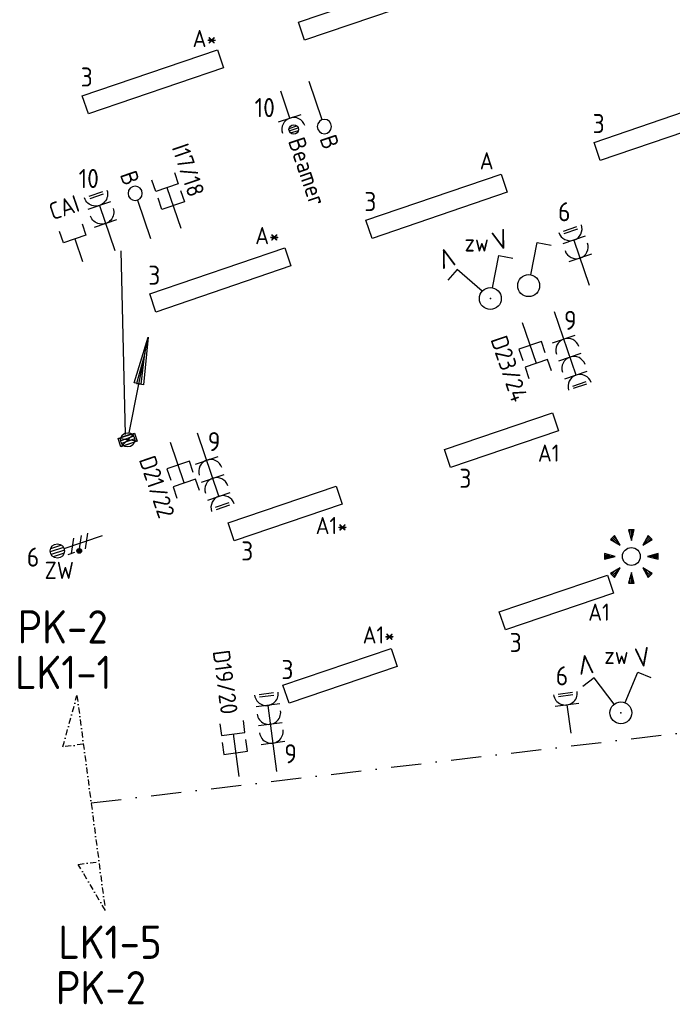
# Model space of a CAD drawing. Header units: millimetres. Extents: x -34400 to 195000, y -27609 to 98965.
# Tile 9 of 15: x 21555 to 28414, y 38907 to 49250. Entities that reach past the tile are written whole.
import ezdxf
from ezdxf.enums import TextEntityAlignment as Align

# ---------------------------------------------------------------- set-up
doc = ezdxf.new("R2010")
doc.units = ezdxf.units.MM
doc.header["$LTSCALE"] = 100
doc.linetypes.add('DASHDOT2', pattern=[12.7, 6.35, -3.175, 0, -3.175])
for name, color, linetype in [('EB62204-_ATTRIB', 2, 'Continuous'), ('EB63101-_ATTRIB', 2, 'Continuous'), ('EB63102-_ATTRIB', 2, 'Continuous'), ('EB63106-_ATTRIB', 2, 'Continuous'), ('EB6421--_ATTRIB', 2, 'Continuous'), ('EB6441--_ATTRIB', 2, 'Continuous'), ('EB6452--_ATTRIB', 2, 'Continuous'), ('EB6531--_ATTRIB', 2, 'Continuous'), ('EL61303-_WANDGOOT', 3, 'Continuous'), ('EL62203-_KRACHT-WCD230', 3, 'Continuous'), ('EL62204-_KRACHT-ASP230', 3, 'Continuous'), ('EL63101-_LICHT-ARM', 3, 'Continuous'), ('EL63102-_LICHT-SCH', 3, 'Continuous'), ('EL63103-_LICHT-WCD230V', 3, 'Continuous'), ('EL63106-_LICHT-WCDPLAF', 3, 'Continuous'), ('EL6421--_TELEFOON', 3, 'Continuous'), ('EL6441--_DATACOM', 3, 'Continuous'), ('EL6452--_CAI', 3, 'Continuous'), ('EL6531--_ZONWERING', 3, 'Continuous')]:
    doc.layers.add(name, color=color, linetype=linetype)
doc.layers.add('GRENS', color=210, linetype='DASHDOT2', lineweight=30)
doc.styles.add('ISO', font='iso.shx', dxfattribs={"height": 220})
doc.styles.add('NORATT', font='iso.shx')
doc.styles.add('NORDIM', font='isocp.shx')

# ---------------------------------------------------------------- blocks, each defined once
blk = doc.blocks.new('ES3W1L')
for p, q in [((-0.75, 1.25), (0.75, 1.25)), ((1.25, 0), (-1.25, 0)), ((-0.75, 1), (0.75, 1)), ((0, 0), (0, -3))]:
    blk.add_line(p, q)
blk.add_arc((0, 1.25), 1.25, 180, 0)
at = {"style": 'NORATT'}
for tag, flags, p in [('VERMOGEN', 9, (-2.5, 3)), ('GROEP', 8, (0, 3)), ('SCHAK', 8, (2.5, 3)), ('GELIJK', 9, (5, 3)), ('KAST', 9, (7, 3)), ('TAL', 8, (2.5, 3))]:
    blk.add_attdef(tag, text='', height=1.8, rotation=90, dxfattribs=dict(at, flags=flags)).set_placement(p, align=Align.MIDDLE_CENTER)
at = {"style": 'NORATT', "flags": 8}
blk.add_attdef('DOEL', text='', height=1.8, rotation=90, dxfattribs=at).set_placement((-2.5, 3), align=Align.MIDDLE_LEFT)
at = {"style": 'NORATT', "flags": 9}
blk.add_attdef('M_CODE', text='', height=1.8, dxfattribs=at).set_placement((0, 0), align=Align.MIDDLE_CENTER)
blk = doc.blocks.new('EJ3P31')
at = {"color": 0}
blk.add_lwpolyline([(-7.5, -1), (-7.5, 1), (7.5, 1), (7.5, -1)], close=True, dxfattribs=at)
at = {"style": 'NORATT', "flags": 9}
blk.add_attdef('GELIJK', text='', height=1.8, dxfattribs=at).set_placement((3.5, 5), align=Align.MIDDLE_CENTER)
at = {"color": 0, "style": 'NORATT'}
for tag, flags, p in [('A_CODE', 8, (-3.5, 2.75)), ('SCHAK', 8, (3.5, 2.75)), ('GROEP', 8, (-3.5, -2.75)), ('KAST', 9, (3.5, -2.75))]:
    blk.add_attdef(tag, text='', height=1.8, dxfattribs=dict(at, flags=flags)).set_placement(p, align=Align.MIDDLE)
blk = doc.blocks.new('ES3W2L')
for p, q in [((-0.75, 3.25), (0.75, 3.25)), ((-0.75, 3), (0.75, 3)), ((1.25, 2), (-1.25, 2)), ((0, 2), (0, -3)), ((1.25, 0), (-1.25, 0))]:
    blk.add_line(p, q)
for centre in [(0, 3.25), (0, 1.25)]:
    blk.add_arc(centre, 1.25, 180, 0)
at = {"style": 'NORATT'}
for tag, height, flags, p in [('GROEPI', 1.8, 9, (0, 9.5)), ('CODE', 3.5, 8, (0, 4.5)), ('M_CODE', 1.8, 9, (0, 0)), ('VERMOGENI', 1.8, 9, (0, -9.5)), ('DOELI', 1.8, 9, (0, -11.5))]:
    blk.add_attdef(tag, text='', height=height, dxfattribs=dict(at, flags=flags)).set_placement(p, align=Align.MIDDLE_CENTER)
for tag, flags, p in [('VERMOGEN', 9, (-2.5, 5)), ('GROEP', 8, (0, 5)), ('SCHAK', 8, (2.5, 5)), ('GELIJKI', 9, (5, 5)), ('GELIJK', 9, (5, 5)), ('KAST', 9, (7, 5)), ('TAL', 8, (2.5, 5))]:
    blk.add_attdef(tag, text='', height=1.8, rotation=90, dxfattribs=dict(at, flags=flags)).set_placement(p, align=Align.MIDDLE_CENTER)
at = {"style": 'NORATT', "flags": 8}
blk.add_attdef('DOEL', text='', height=1.8, rotation=90, dxfattribs=at).set_placement((-2.5, 5), align=Align.MIDDLE_LEFT)
blk = doc.blocks.new('ES3S1')
blk.add_lwpolyline([(0.58, 1), (2.31, 4), (3.61, 3.25)])
blk.add_circle((0, 0), 1.15)
at = {"style": 'NORATT'}
for tag, flags, p in [('SCHAK', 8, (3, 5.5)), ('KAST', 9, (-3, 0.5)), ('M_CODE', 9, (0, 0)), ('DOEL', 9, (-3, -2)), ('GROEP', 9, (-3, -4.5))]:
    blk.add_attdef(tag, text='', height=1.8, dxfattribs=dict(at, flags=flags)).set_placement(p, align=Align.MIDDLE_CENTER)
blk = doc.blocks.new('ES3W1P')
at = {"color": 0}
for p, q in [((0.5, 1.25), (-0.5, 1.25)), ((0.43, 1.5), (-0.43, 1.5)), ((1.25, 0), (-1.25, 0)), ((0.43, 1), (-0.43, 1)), ((0, 0), (0, -3))]:
    blk.add_line(p, q, dxfattribs=at)
blk.add_circle((0, 1.25), 0.5, dxfattribs=at)
blk.add_arc((0, 1.25), 1.25, 180, 0, dxfattribs=at)
at = {"style": 'NORATT'}
for tag, flags, p in [('VERMOGEN', 9, (-2.5, 3.5)), ('GROEP', 8, (0, 3.5)), ('SCHAK', 8, (2.5, 3.5)), ('GELIJK', 9, (5, 3.5)), ('KAST', 9, (7, 3.5)), ('TAL', 8, (2.5, 3.5))]:
    blk.add_attdef(tag, text='', height=1.8, rotation=90, dxfattribs=dict(at, flags=flags)).set_placement(p, align=Align.MIDDLE_CENTER)
at = {"style": 'NORATT', "flags": 8}
blk.add_attdef('DOEL', text='', height=1.8, rotation=90, dxfattribs=at).set_placement((-2.5, 3.5), align=Align.MIDDLE_LEFT)
at = {"style": 'NORATT', "flags": 9}
blk.add_attdef('M_CODE', text='', height=1.8, dxfattribs=at).set_placement((0, 0), align=Align.MIDDLE_CENTER)
blk = doc.blocks.new('ES4X4')
at = {"color": 0}
blk.add_line((0, 1.25), (0, -3), dxfattribs=at)
blk.add_circle((0, 2), 0.75, dxfattribs=at)
at = {"color": 0, "style": 'NORATT', "flags": 8}
for tag, p in [('NUMMER', (0, 3.5)), ('CODE', (-2.75, -1.25))]:
    blk.add_attdef(tag, text='', height=1.8, rotation=90, dxfattribs=at).set_placement(p, align=Align.MIDDLE_LEFT)
at = {"style": 'NORATT', "flags": 9}
for tag, p in [('M_CODE', (0, 0)), ('PANEEL', (0, -2.5)), ('GRP', (0, -5)), ('MERK', (0, -7.5)), ('AANGEP', (0, -10)), ('INSTAL', (0, -12.5)), ('TYPE', (0, -17.5))]:
    blk.add_attdef(tag, text='', height=1.8, dxfattribs=at).set_placement(p, align=Align.MIDDLE_CENTER)
blk.add_attdef('RUIMTE', text='', height=1.8, dxfattribs=at).set_placement((0, -7.5), align=Align.MIDDLE_LEFT)
blk = doc.blocks.new('EJ3P21')
at = {"color": 0}
blk.add_lwpolyline([(-6, -1), (-6, 1), (6, 1), (6, -1)], close=True, dxfattribs=at)
at = {"style": 'NORATT'}
for tag, height, flags, p in [('GROEPI', 1.8, 9, (0, 9.5)), ('CODE', 3.5, 8, (0, 4.5)), ('GELIJK', 1.8, 9, (3.5, 5)), ('M_CODE', 1.8, 9, (0, 0)), ('VERMOGEN', 1.8, 9, (0, -5.5)), ('DOEL', 1.8, 9, (0, -7.5)), ('VERMOGENI', 1.8, 9, (0, -9.5)), ('DOELI', 1.8, 9, (0, -11.5))]:
    blk.add_attdef(tag, text='', height=height, dxfattribs=dict(at, flags=flags)).set_placement(p, align=Align.MIDDLE_CENTER)
at = {"style": 'NORATT', "flags": 9}
for tag in ['GELIJKI', 'TAL']:
    blk.add_attdef(tag, text='', height=1.8, rotation=90, dxfattribs=at).set_placement((5, 2.75), align=Align.MIDDLE_CENTER)
at = {"style": 'NORATT'}
for tag, flags, p in [('SCHAK', 8, (3.5, 2.8)), ('A_CODE', 8, (0, 0)), ('GROEP', 8, (-3.5, -2.8)), ('KAST', 9, (3.5, -2.8))]:
    blk.add_attdef(tag, text='', height=1.8, dxfattribs=dict(at, flags=flags)).set_placement(p, align=Align.MIDDLE)
blk = doc.blocks.new('ES111352')
at = {"color": 0}
blk.add_line((0, 1.5), (0, -3), dxfattribs=at)
for points in [[(-1.25, 2.75), (-1.25, 1.5), (1.25, 1.5), (1.25, 2.75)], [(-1.25, 0.75), (-1.25, -0.5), (1.25, -0.5), (1.25, 0.75)]]:
    blk.add_lwpolyline(points, dxfattribs=at)
at = {"color": 0, "style": 'NORATT', "flags": 8}
blk.add_attdef('NUMMER1', text='', height=1.8, rotation=90, dxfattribs=at).set_placement((-1.5, 4.5), align=Align.MIDDLE_LEFT)
at = {"style": 'NORATT', "flags": 8}
blk.add_attdef('NUMMER', text='', height=1.8, rotation=90, dxfattribs=at).set_placement((1.5, 4.5), align=Align.MIDDLE_LEFT)
at = {"style": 'NORATT'}
for tag, flags, p in [('CODE', 9, (1, 3.5)), ('PANEEL', 9, (0, 3)), ('GRP', 8, (0, -5)), ('RUIMTE', 9, (0, -7.5))]:
    blk.add_attdef(tag, text='', height=1.8, dxfattribs=dict(at, flags=flags)).set_placement(p, align=Align.MIDDLE_LEFT)
at = {"style": 'NORATT', "flags": 8}
blk.add_attdef('M_CODE', text='', height=1.8, dxfattribs=at).set_placement((0, 0), align=Align.MIDDLE_CENTER)
blk = doc.blocks.new('ES652141')
for p, q in [((-2.51, 2.79), (-1.98, 2.26)), ((-0.2, 3.75), (-0.2, 3)), ((0, 3.75), (0, 2.25)), ((0.2, 3.75), (0.2, 3)), ((2.51, 2.79), (1.98, 2.26)), ((-2.79, 2.51), (-2.26, 1.98)), ((-2.65, 2.65), (-1.59, 1.59)), ((2.65, 2.65), (1.59, 1.59)), ((2.79, 2.51), (2.26, 1.98)), ((-3.75, 0.2), (-3, 0.2)), ((-3.75, 0), (-2.25, 0)), ((3.75, 0), (2.25, 0)), ((3.75, 0.2), (3, 0.2)), ((-3.75, -0.2), (-3, -0.2)), ((3.75, -0.2), (3, -0.2)), ((-2.79, -2.51), (-2.26, -1.98)), ((-2.65, -2.65), (-1.59, -1.59)), ((-2.51, -2.79), (-1.98, -2.26)), ((0, -3.75), (0, -2.25)), ((2.65, -2.65), (1.59, -1.59)), ((2.51, -2.79), (1.98, -2.26)), ((2.79, -2.51), (2.26, -1.98)), ((-0.2, -3.75), (-0.2, -3)), ((0.2, -3.75), (0.2, -3))]:
    blk.add_line(p, q)
for points in [[(-1.59, 1.59), (-2.37, 2.93), (-2.93, 2.37)], [(0, 2.25), (0.4, 3.75), (-0.4, 3.75)], [(1.59, 1.59), (2.93, 2.37), (2.37, 2.93)], [(-2.25, 0), (-3.75, 0.4), (-3.75, -0.4)], [(2.25, 0), (3.75, -0.4), (3.75, 0.4)], [(-1.59, -1.59), (-2.93, -2.37), (-2.37, -2.93)], [(0, -2.25), (-0.4, -3.75), (0.4, -3.75)], [(1.59, -1.59), (2.37, -2.93), (2.93, -2.37)]]:
    blk.add_lwpolyline(points, close=True)
blk.add_circle((0, 0), 1.25)
at = {"style": 'NORATT'}
blk.add_attdef('NUMMER', text='', height=1.8, dxfattribs=at).set_placement((0, 5), align=Align.MIDDLE)
for tag, flags, p in [('CODE', 9, (1, 3.5)), ('PANEEL', 9, (0, 3)), ('GRP', 8, (0, -5)), ('RUIMTE', 9, (0, -7.5))]:
    blk.add_attdef(tag, text='', height=1.8, dxfattribs=dict(at, flags=flags)).set_placement(p, align=Align.MIDDLE_LEFT)
at = {"style": 'NORATT', "flags": 8}
blk.add_attdef('M_CODE', text='', height=1.8, dxfattribs=at).set_placement((0, 0), align=Align.MIDDLE_CENTER)
blk = doc.blocks.new('ES3W3L')
at = {"color": 2}
for p, q in [((-0.75, 5.25), (0.75, 5.25)), ((-0.75, 5), (0.75, 5))]:
    blk.add_line(p, q, dxfattribs=at)
at = {"color": 0}
for p, q in [((1.25, 4), (-1.25, 4)), ((0, 4), (0, -3)), ((1.25, 2), (-1.25, 2)), ((1.25, 0), (-1.25, 0))]:
    blk.add_line(p, q, dxfattribs=at)
for centre in [(0, 5.25), (0, 3.25), (0, 1.25)]:
    blk.add_arc(centre, 1.25, 180, 0, dxfattribs=at)
at = {"style": 'NORATT'}
for tag, flags, p in [('VERMOGEN', 9, (-2.5, 7)), ('GROEP', 8, (0, 7)), ('SCHAK', 8, (2.5, 7)), ('GELIJK', 9, (5, 7)), ('KAST', 9, (7, 7)), ('TAL', 8, (2.5, 7))]:
    blk.add_attdef(tag, text='', height=1.8, rotation=90, dxfattribs=dict(at, flags=flags)).set_placement(p, align=Align.MIDDLE_CENTER)
at = {"style": 'NORATT', "flags": 8}
blk.add_attdef('DOEL', text='', height=1.8, rotation=90, dxfattribs=at).set_placement((-2.5, 7), align=Align.MIDDLE_LEFT)
at = {"style": 'NORATT', "flags": 9}
blk.add_attdef('M_CODE', text='', height=1.8, dxfattribs=at).set_placement((0, 0), align=Align.MIDDLE_CENTER)
blk = doc.blocks.new('ES111309')
at = {"color": 0}
blk.add_line((0, -0.5), (0, -3), dxfattribs=at)
blk.add_lwpolyline([(-1.25, 0.75), (-1.25, -0.5), (1.25, -0.5), (1.25, 0.75)], dxfattribs=at)
at = {"color": 0, "style": 'NORATT', "flags": 8}
for tag, p in [('NUMMER', (0, 6)), ('CODE', (0, 3))]:
    blk.add_attdef(tag, text='', height=1.8, dxfattribs=at).set_placement(p, align=Align.MIDDLE)
at = {"style": 'NORATT'}
for tag, flags, p in [('PANEEL', 9, (0, 3)), ('GRP', 8, (0, -5)), ('RUIMTE', 9, (0, -7.5))]:
    blk.add_attdef(tag, text='', height=1.8, dxfattribs=dict(at, flags=flags)).set_placement(p, align=Align.MIDDLE_LEFT)
at = {"style": 'NORATT', "flags": 8}
blk.add_attdef('M_CODE', text='', height=1.8, dxfattribs=at).set_placement((0, 0), align=Align.MIDDLE_CENTER)
blk = doc.blocks.new('ES3X5')
at = {"color": 0}
for p, q in [((-0.45, 1.4), (-0.45, 2.6)), ((-0.15, 1.27), (-0.15, 2.73)), ((0.15, 1.27), (0.15, 2.73)), ((0.45, 1.4), (0.45, 2.6)), ((0, 1.25), (0, -3))]:
    blk.add_line(p, q, dxfattribs=at)
at = {"color": 1}
for p, q in [((-0.73, 1.04), (-0.73, 0.3)), ((-0.88, -0.38), (-0.88, 0.01)), ((-0.78, -0.42), (-0.78, 0.06)), ((-0.73, 0.67), (0.73, -0.07)), ((-0.69, -0.42), (-0.69, 0.06)), ((-0.59, -0.38), (-0.59, 0.01)), ((-0.73, -0.18), (0.73, -0.92)), ((-0.73, -0.88), (0.73, -1.62))]:
    blk.add_line(p, q, dxfattribs=at)
at = {"color": 0}
blk.add_circle((0, 2), 0.75, dxfattribs=at)
at = {"color": 1}
blk.add_circle((-0.73, -0.18), 0.245, dxfattribs=at)
at = {"style": 'NORATT'}
for tag, flags, p in [('VERMOGEN', 9, (-2.5, 4.5)), ('GROEP', 8, (0, 4.5)), ('SCHAK', 8, (2.5, 4.5)), ('KAST', 9, (7, 4.5)), ('DOEL', 8, (-2.5, 1))]:
    blk.add_attdef(tag, text='', height=1.8, rotation=90, dxfattribs=dict(at, flags=flags)).set_placement(p, align=Align.MIDDLE_LEFT)
for tag, flags, p in [('GELIJK', 9, (5, 4.5)), ('TAL', 8, (2.5, 4.5))]:
    blk.add_attdef(tag, text='', height=1.8, rotation=90, dxfattribs=dict(at, flags=flags)).set_placement(p, align=Align.MIDDLE_CENTER)
at = {"style": 'NORATT', "flags": 9}
blk.add_attdef('M_CODE', text='', height=1.8, dxfattribs=at).set_placement((0, 0), align=Align.MIDDLE_CENTER)
blk = doc.blocks.new('ES3SZ')
at = {"color": 0}
for points in [[(-0.58, 1), (-2.31, 4), (-3.61, 3.25)], [(0.58, 1), (2.31, 4), (3.61, 3.25)]]:
    blk.add_lwpolyline(points, dxfattribs=at)
blk.add_circle((0, 0), 1.15, dxfattribs=at)
blk.add_point((0, 0), dxfattribs=at)
blk.add_point((0, 0), dxfattribs=at)
at = {"color": 2, "style": 'ISO'}
blk.add_text('V', height=2, rotation=180, dxfattribs=at).set_placement((-3, 5.5), align=Align.MIDDLE_CENTER)
blk.add_text('V', height=2, dxfattribs=at).set_placement((3, 5.5), align=Align.MIDDLE_CENTER)
at = {"style": 'NORATT'}
for tag, flags, p in [('SCHAK', 8, (3, 5.5)), ('KAST', 9, (-3, 0.5)), ('M_CODE', 8, (0, 0)), ('DOEL', 9, (-3, -2)), ('GROEP', 9, (-3, -4.5))]:
    blk.add_attdef(tag, text='', height=1.8, dxfattribs=dict(at, flags=flags)).set_placement(p, align=Align.MIDDLE_CENTER)
for tag, flags, p in [('CODE', 9, (1, 3.5)), ('PANEEL', 9, (0, 3)), ('GRP', 8, (0, -5)), ('RUIMTE', 9, (0, -7.5))]:
    blk.add_attdef(tag, text='', height=1.8, dxfattribs=dict(at, flags=flags)).set_placement(p, align=Align.MIDDLE_LEFT)
blk = doc.blocks.new('ES111201')
at = {"color": 0}
for p, q in [((0.38, 0.65), (5.5, 9.53)), ((0.73, 0.15), (-0.73, 0.15)), ((0.6, 0.45), (-0.6, 0.45)), ((0.73, -0.15), (-0.73, -0.15)), ((0.6, -0.45), (-0.6, -0.45))]:
    blk.add_line(p, q, dxfattribs=at)
for points in [[(2.57, 5.45), (5.5, 9.53), (3.43, 4.95)], [(3.22, 5.07), (4.63, 8.01), (2.78, 5.32)]]:
    blk.add_lwpolyline(points, close=True, dxfattribs=at)
blk.add_circle((0, 0), 0.75, dxfattribs=at)
at = {"style": 'NORATT', "flags": 9}
for tag in ['GELIJKI', 'TAL']:
    blk.add_attdef(tag, text='', height=1.8, rotation=90, dxfattribs=at).set_placement((5, 11.28), align=Align.MIDDLE_CENTER)
at = {"style": 'NORATT'}
for tag, height, flags, p in [('GROEPI', 1.8, 9, (0, 9.5)), ('GROEP', 1.8, 8, (0, 7.5)), ('CODE', 3.5, 8, (0, 4.5)), ('M_CODE', 1.8, 8, (0, 0)), ('KAST', 1.8, 9, (0, -3.5)), ('VERMOGEN', 1.8, 9, (0, -5.5)), ('DOEL', 1.8, 9, (0, -7.5)), ('VERMOGENI', 1.8, 9, (0, -9.5)), ('DOELI', 1.8, 9, (0, -11.5))]:
    blk.add_attdef(tag, text='', height=height, dxfattribs=dict(at, flags=flags)).set_placement(p, align=Align.MIDDLE_CENTER)

msp = doc.modelspace()

# ---------------------------------------------------------------- linework, layer by layer
at = {"layer": 'EL61303-_WANDGOOT'}
msp.add_lwpolyline([(22591, 44851), (22761, 44908), (22790, 44823), (22619, 44765)], close=True, dxfattribs=at)
for points in [[(22619, 44765), (22761, 44908)], [(22788, 44823), (22591, 44851)]]:
    msp.add_lwpolyline(points, dxfattribs=at)
at = {"layer": 'EL6441--_DATACOM'}
msp.add_lwpolyline([(22619, 46823), (22663, 44893)], dxfattribs=at)
at = {"layer": 'GRENS', "ltscale": 0.5, "elevation": -16800}
msp.add_lwpolyline([(22306, 41023), (30530, 41998), (46169, 47492)], dxfattribs=at)
at = {"layer": 'GRENS', "ltscale": 0.1, "elevation": -16800}
msp.add_lwpolyline([(22223, 41640), (22008, 41611), (22157, 42152), (22455, 39893), (22171, 40377), (22385, 40405)], dxfattribs=at)

# ---------------------------------------------------------------- block references
at = {"layer": 'EL61303-_WANDGOOT', "xscale": 100, "yscale": 100, "zscale": 100, "rotation": 18.75000000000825}
msp.add_blockref('ES111201', (22690, 44837), dxfattribs=at)
at = {"layer": 'EL62204-_KRACHT-ASP230'}
ref = msp.add_blockref('ES3X5', (22140, 43734, -16800), dxfattribs=dict(at, xscale=100, yscale=100, zscale=100, rotation=108.7500000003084))
ref.add_attrib('DOEL', 'ZW', dxfattribs={"layer": 'EB62204-_ATTRIB', "color": 1, "height": 180, "style": 'NORATT', "flags": 8}).set_placement((22125, 43466, -16800), align=Align.MIDDLE_RIGHT)
at = {"layer": 'EL63101-_LICHT-ARM'}
ref = msp.add_blockref('EJ3P31', (25226, 49372), dxfattribs=dict(at, xscale=99.99999999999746, yscale=99.99999999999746, zscale=99.99999999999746, rotation=18.80000000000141))
ref.add_attrib('A_CODE', 'A', dxfattribs={"layer": 'EB63101-_ATTRIB', "color": 1, "height": 180, "style": 'NORATT', "flags": 8}).set_placement((25728, 49826), align=Align.MIDDLE)
ref = msp.add_blockref('EJ3P31', (22955, 48598), dxfattribs=dict(at, xscale=99.99999999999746, yscale=99.99999999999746, zscale=99.99999999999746, rotation=18.80000000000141))
ref.add_attrib('A_CODE', 'A*', dxfattribs={"layer": 'EB63101-_ATTRIB', "color": 1, "height": 180, "style": 'NORATT', "flags": 8}).set_placement((23500, 49053), align=Align.MIDDLE)
ref = msp.add_blockref('EJ3P31', (28335, 48109), dxfattribs=dict(at, xscale=99.99999999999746, yscale=99.99999999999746, zscale=99.99999999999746, rotation=18.80000000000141))
ref.add_attrib('A_CODE', 'A', dxfattribs={"layer": 'EB63101-_ATTRIB', "color": 1, "height": 180, "style": 'NORATT', "flags": 8}).set_placement((28862, 48585), align=Align.MIDDLE)
ref = msp.add_blockref('EJ3P31', (25936, 47290), dxfattribs=dict(at, xscale=99.99999999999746, yscale=99.99999999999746, zscale=99.99999999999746, rotation=18.80000000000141))
ref.add_attrib('A_CODE', 'A', dxfattribs={"layer": 'EB63101-_ATTRIB', "color": 1, "height": 180, "style": 'NORATT', "flags": 8}).set_placement((26463, 47768), align=Align.MIDDLE)
ref = msp.add_blockref('EJ3P31', (23664, 46516), dxfattribs=dict(at, xscale=99.99999999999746, yscale=99.99999999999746, zscale=99.99999999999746, rotation=18.80000000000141))
ref.add_attrib('A_CODE', 'A*', dxfattribs={"layer": 'EB63101-_ATTRIB', "color": 1, "height": 180, "style": 'NORATT', "flags": 8}).set_placement((24158, 46982), align=Align.MIDDLE)
ref = msp.add_blockref('EJ3P21', (26619, 44833), dxfattribs=dict(at, xscale=100, yscale=100, zscale=100, rotation=18.7))
ref.add_attrib('A_CODE', 'A1', dxfattribs={"layer": 'EB63101-_ATTRIB', "color": 1, "height": 180, "style": 'NORATT', "flags": 8}).set_placement((27115, 44698), align=Align.MIDDLE)
ref = msp.add_blockref('EJ3P21', (24345, 44064), dxfattribs=dict(at, xscale=100.0000000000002, yscale=100.0000000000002, zscale=100.0000000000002, rotation=18.7))
ref.add_attrib('A_CODE', 'A1*', dxfattribs={"layer": 'EB63101-_ATTRIB', "color": 1, "height": 180, "style": 'NORATT', "flags": 8}).set_placement((24834, 43936), align=Align.MIDDLE)
at = {"layer": 'EL63101-_LICHT-ARM', "xscale": 75, "yscale": 75, "zscale": 75}
msp.add_blockref('ES652141', (27984, 43612, -16800), dxfattribs=at)
at = {"layer": 'EL63101-_LICHT-ARM'}
ref = msp.add_blockref('EJ3P21', (27196, 43128), dxfattribs=dict(at, xscale=100, yscale=100, zscale=100, rotation=18.69999999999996))
ref.add_attrib('A_CODE', 'A1', dxfattribs={"layer": 'EB63101-_ATTRIB', "color": 1, "height": 180, "style": 'NORATT', "flags": 8}).set_placement((27644, 43027), align=Align.MIDDLE)
ref = msp.add_blockref('EJ3P21', (24922, 42359), dxfattribs=dict(at, xscale=100.0000000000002, yscale=100.0000000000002, zscale=100.0000000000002, rotation=18.70000000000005))
ref.add_attrib('A_CODE', 'A1*', dxfattribs={"layer": 'EB63101-_ATTRIB', "color": 1, "height": 180, "style": 'NORATT', "flags": 8}).set_placement((25328, 42787), align=Align.MIDDLE)
at = {"layer": 'EL63102-_LICHT-SCH', "xscale": 100.000000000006, "yscale": 100.000000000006, "zscale": 100.000000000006, "rotation": 18.75000000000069}
msp.add_blockref('ES3S1', (26905, 46457, -600), dxfattribs=at)
at = {"layer": 'EL63102-_LICHT-SCH'}
ref = msp.add_blockref('ES3SZ', (27874, 41970, -16800), dxfattribs=dict(at, xscale=99.99999999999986, yscale=99.99999999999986, zscale=99.99999999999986, rotation=7.453405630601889))
ref.add_attrib('SCHAK', 'zw', dxfattribs={"layer": 'EB63102-_ATTRIB', "color": 1, "height": 180, "style": 'NORATT', "flags": 8}).set_placement((27827, 42572, -16800), align=Align.MIDDLE_CENTER)
at = {"layer": 'EL63103-_LICHT-WCD230V'}
for name, p, xscale, yscale, zscale, rotation in [('ES3W2L', (22458, 47110, -15750), -100.0000000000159, 100.0000000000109, 100, 18.75417681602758), ('ES3W2L', (27445, 46746), 100.0000000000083, 100.0000000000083, 100.0000000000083, 18.75000000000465), ('ES3W3L', (27274, 45896, -15750), 100, 100, 100, 198.749999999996), ('ES3W3L', (23521, 44623, -15750), 99.99999999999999, 99.99999999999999, 99.99999999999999, 198.7499999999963), ('ES3W3L', (24216, 41651, -15750), 100, 100, 100, 7.499999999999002), ('ES3W1L', (27307, 42052, -1200), 100.0000000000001, 100.0000000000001, 100.0000000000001, 7.499999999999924)]:
    msp.add_blockref(name, p, dxfattribs=dict(at, xscale=xscale, yscale=yscale, zscale=zscale, rotation=rotation))
at = {"layer": 'EL63106-_LICHT-WCDPLAF'}
ref = msp.add_blockref('ES3W1P', (24395, 48216, -16800), dxfattribs=dict(at, xscale=99.99999999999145, yscale=99.99999999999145, zscale=99.99999999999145, rotation=198.7613347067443))
ref.add_attrib('DOEL', 'Beamer', dxfattribs={"layer": 'EB63106-_ATTRIB', "color": 1, "height": 180, "rotation": 288.7613, "style": 'NORATT', "flags": 8}).set_placement((24694, 47309, -16800), align=Align.MIDDLE_RIGHT)
at = {"layer": 'EL6421--_TELEFOON'}
ref = msp.add_blockref('ES4X4', (22833, 47237), dxfattribs=dict(at, xscale=-100.0000000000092, yscale=100.0000000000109, zscale=100, rotation=18.80417681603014))
ref.add_attrib('NUMMER', 'B', dxfattribs={"layer": 'EB6421--_ATTRIB', "color": 1, "height": 180, "rotation": 288.8042, "style": 'NORATT', "flags": 8}).set_placement((22691, 47653), align=Align.MIDDLE_LEFT)
at = {"layer": 'EL6441--_DATACOM'}
ref = msp.add_blockref('ES111352', (23151, 47345, -31500), dxfattribs=dict(at, xscale=-100.0000000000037, yscale=100.000000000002, zscale=100, rotation=18.74999999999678))
ref.add_attrib('NUMMER1', 'I17/18', dxfattribs={"layer": 'EB6441--_ATTRIB', "color": 1, "height": 180, "rotation": 288.75, "style": 'NORATT', "flags": 8}).set_placement((23236, 47938, -31500), align=Align.MIDDLE_LEFT)
ref = msp.add_blockref('ES111352', (26937, 45782), dxfattribs=dict(at, xscale=100.0000000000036, yscale=100.0000000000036, zscale=100.0000000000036, rotation=198.7499999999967))
ref.add_attrib('NUMMER1', 'D23/24', dxfattribs={"layer": 'EB6441--_ATTRIB', "color": 1, "height": 180, "rotation": 288.75, "style": 'NORATT', "flags": 8}).set_placement((26586, 45921), align=Align.MIDDLE_LEFT)
ref = msp.add_blockref('ES111352', (23237, 44526, -15750), dxfattribs=dict(at, xscale=99.99999999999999, yscale=99.99999999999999, zscale=99.99999999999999, rotation=198.7499999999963))
ref.add_attrib('NUMMER1', 'D21/22', dxfattribs={"layer": 'EB6441--_ATTRIB', "color": 1, "height": 180, "rotation": 288.75, "style": 'NORATT', "flags": 8}).set_placement((22890, 44659, -15750), align=Align.MIDDLE_LEFT)
ref = msp.add_blockref('ES111352', (23818, 41599, -15750), dxfattribs=dict(at, xscale=100, yscale=100, zscale=100, rotation=7.499999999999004))
ref.add_attrib('NUMMER1', 'D19/20', dxfattribs={"layer": 'EB6441--_ATTRIB', "color": 1, "height": 180, "rotation": 277.5, "style": 'NORATT', "flags": 8}).set_placement((23760, 41956, -15750), align=Align.MIDDLE_RIGHT)
at = {"layer": 'EL6452--_CAI'}
ref = msp.add_blockref('ES4X4', (24693, 48317, -17600), dxfattribs=dict(at, xscale=-99.99999999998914, yscale=100, zscale=100, rotation=198.7613347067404))
ref.add_attrib('NUMMER', 'B', dxfattribs={"layer": 'EB6452--_ATTRIB', "color": 1, "height": 180, "rotation": 288.7613, "style": 'NORATT', "flags": 8}).set_placement((24834, 47901, -17600), align=Align.MIDDLE_RIGHT)
ref = msp.add_blockref('ES111309', (22117, 46994, -16500), dxfattribs=dict(at, xscale=-100.0000000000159, yscale=100.0000000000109, zscale=100, rotation=18.75417681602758))
ref.add_attrib('CODE', 'CAI', dxfattribs={"layer": 'EB6452--_ATTRIB', "color": 1, "height": 180, "rotation": 18.7542, "style": 'NORATT', "flags": 8}).set_placement((22021, 47278, -16500), align=Align.MIDDLE)
at = {"layer": 'EL6531--_ZONWERING'}
ref = msp.add_blockref('ES3SZ', (26502, 46321, -15300), dxfattribs=dict(at, xscale=100, yscale=100, zscale=100, rotation=18.74999999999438))
ref.add_attrib('SCHAK', 'zw', dxfattribs={"layer": 'EB6531--_ATTRIB', "color": 1, "height": 180, "style": 'NORATT', "flags": 8}).set_placement((26358, 46905, -15300), align=Align.MIDDLE_CENTER)

# ---------------------------------------------------------------- texts
at = {"layer": 'EL62203-_KRACHT-WCD230', "color": 7, "style": 'NORDIM'}
for s, p in [('10', (24024, 48227, -50200)), ('10', (22174, 47482, -51750)), ('6', (27214, 47133, -50200)), ('9', (27276, 45992, -50200)), ('9', (23532, 44718, -50200)), ('6', (21630, 43505, -50200)), ('6', (27190, 42258, -51400)), ('9', (24336, 41439, -50200))]:
    msp.add_text(s, height=200, dxfattribs=at).set_placement(p)
at = {"layer": 'EL63101-_LICHT-ARM', "color": 1, "style": 'NORDIM'}
for p in [(22196, 48548, -4800), (27577, 48059, -4800), (25178, 47240, -4800), (22906, 46466, -4800), (26176, 44333, -4800), (23883, 43570, -4800), (26705, 42608, -4800), (24306, 42324, -4800)]:
    msp.add_text('3', height=200, dxfattribs=at).set_placement(p)
at = {"layer": 'GRENS', "style": 'NORATT'}
for s, p in [('PK-2', (21533, 42697, -16800)), ('LK1-1', (21506, 42219, -16800)), ('LK1-5', (21961, 39385, -16800)), ('PK-2', (21935, 38907, -16800))]:
    msp.add_text(s, height=350, dxfattribs=at).set_placement(p)

doc.saveas('drawing.dxf')
